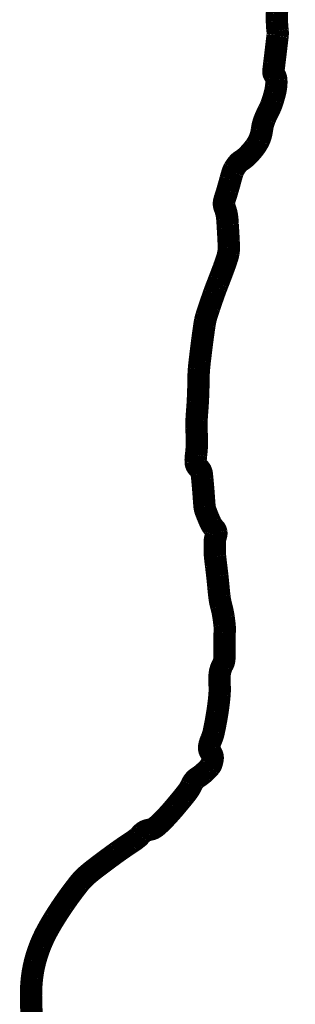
# Model space of a CAD drawing. Header units: feet. Extents: x 367.8 to 376.3, y -253.2 to -242.2.
# Tile 174 of 176: x 375.3878 to 375.473, y -251.5405 to -251.2354. Entities that reach past the tile are written whole.
import ezdxf

# ---------------------------------------------------------------- set-up
doc = ezdxf.new("R2010")
doc.units = ezdxf.units.FT
doc.header["$MEASUREMENT"] = 0
doc.layers.add('BELMONT-BORDER', color=5, linetype='Continuous')

msp = doc.modelspace()

# ---------------------------------------------------------------- linework, layer by layer
at = {"layer": 'BELMONT-BORDER', "color": 5, "const_width": 0.00691}
msp.add_lwpolyline([(375.39158, -251.54583, -0.015708), (375.39126, -251.53794, -0.031479), (375.39157, -251.53231, -0.034275), (375.39252, -251.52722, -0.030227), (375.39411, -251.52236, -0.030822), (375.39623, -251.51782, -0.013653), (375.39843, -251.51402, -0.0113), (375.40133, -251.50956, -0.018226), (375.40614, -251.50303, -0.044745), (375.40842, -251.50063, -0.016582), (375.41101, -251.4985, -0.006726), (375.41763, -251.49356, -0.012642), (375.42228, -251.49037, 0.026773), (375.42444, -251.48879, 0.056474), (375.42495, -251.48827, -0.039177), (375.42566, -251.48749, -0.150164), (375.42779, -251.48645, 0.138713), (375.43011, -251.48538, 0.024337), (375.43241, -251.48321, 0.015887), (375.43565, -251.47961, 0.004972), (375.43837, -251.47633, 0.009204), (375.43979, -251.47451, 0.060016), (375.441, -251.47242, -0.08562), (375.44193, -251.47099, -0.066961), (375.44296, -251.47014, 0.042669), (375.44465, -251.46888, 0.016435), (375.44585, -251.46774, 0.022735), (375.44665, -251.46685, 0.087723), (375.44709, -251.46606, 0.048764), (375.44747, -251.4645, 0.212054), (375.44691, -251.46252, -0.219963), (375.4464, -251.4606, -0.060601), (375.44702, -251.45854, 0.050495), (375.44782, -251.45608, 0.014654), (375.44896, -251.44993, 0.017513), (375.44959, -251.44473, 0.040704), (375.4496, -251.44111, -0.049596), (375.44966, -251.43813, -0.095824), (375.45055, -251.43536, 0.123104), (375.45112, -251.43316, 0.003746), (375.45113, -251.43108, -0.003374), (375.45114, -251.42877, -0.002371), (375.45119, -251.42543, 0.005253), (375.45121, -251.42393, 0.025645), (375.45116, -251.42305, 0.009099), (375.45086, -251.42058, 0.032349), (375.45013, -251.4171, -0.038866), (375.44957, -251.41419, -0.005633), (375.44928, -251.41142, 0.004278), (375.44892, -251.40777, 0.003884), (375.44853, -251.4045, -0.004622), (375.44822, -251.40175, -0.022474), (375.44814, -251.40053, -0.008176), (375.44814, -251.39718, -0.086091), (375.44847, -251.39545, 0.125731), (375.44861, -251.39424, 0.162565), (375.44806, -251.39314, -0.089351), (375.44681, -251.39133, -0.020283), (375.44527, -251.38757, -0.061517), (375.44497, -251.38626, -0.009183), (375.44478, -251.38395, 0.005713), (375.4445, -251.38024, 0.002097), (375.44428, -251.37783, 0.003018), (375.44411, -251.37617, 0.196239), (375.4431, -251.3743, -0.213414), (375.44222, -251.37254, -0.045892), (375.44234, -251.37026, 0.034221), (375.44256, -251.3672, 0.009733), (375.44248, -251.3619, -0.020769), (375.4425, -251.35942, -0.00839), (375.44266, -251.35696, 0.00644), (375.44288, -251.35376, 0.013169), (375.44307, -251.34776, -0.019115), (375.44324, -251.34363, -0.008961), (375.44348, -251.34124, -0.00333), (375.44427, -251.33481, -0.004058), (375.44494, -251.32999, -0.016391), (375.44515, -251.3288, -0.019794), (375.4455, -251.32743, -0.009075), (375.44644, -251.32451, -0.003026), (375.44791, -251.32025, -0.006949), (375.44859, -251.31841, -0.002766), (375.44909, -251.31712, 0.000844), (375.44959, -251.31583, 0.005211), (375.45088, -251.31241, 0.006616), (375.45184, -251.30969, 0.037068), (375.45236, -251.30764, 0.048072), (375.45248, -251.30602, 0.007704), (375.45242, -251.3041, 0.003539), (375.45219, -251.29991, 0.000724), (375.45213, -251.29891, 0.000448), (375.45202, -251.29729, 0.078307), (375.45117, -251.29356, -0.158146), (375.45105, -251.29163, -0.01793), (375.45136, -251.29056, 0.008544), (375.45206, -251.28833, 0.006412), (375.453, -251.28494, -0.010214), (375.45362, -251.28282, -0.055155), (375.45411, -251.28168, -0.038278), (375.45512, -251.2802, -0.084483), (375.45638, -251.27908, 0.057731), (375.4583, -251.27754, 0.034881), (375.46055, -251.27492, 0.049899), (375.4618, -251.27285, 0.081597), (375.46271, -251.26965, -0.072183), (375.46368, -251.26603, -0.01907), (375.4648, -251.26366, 0.02749), (375.46555, -251.26201, 0.017489), (375.46609, -251.26047, 0.011891), (375.46674, -251.25817, 0.037694), (375.46713, -251.25599, 0.042798), (375.46717, -251.25405, 0.147885), (375.4666, -251.25256, -0.194316), (375.46627, -251.25138, -0.002644), (375.46654, -251.24907, 0.001533), (375.46702, -251.24509, 0.000167), (375.46755, -251.24056, 0.002446), (375.46758, -251.24025, 0.058399), (375.46757, -251.23887, -0.028804), (375.46737, -251.23609, -0.008123), (375.46738, -251.23355, 0.009336), (375.46739, -251.23102, 0.009851)], format="xyb", dxfattribs=at)

doc.saveas('drawing.dxf')
